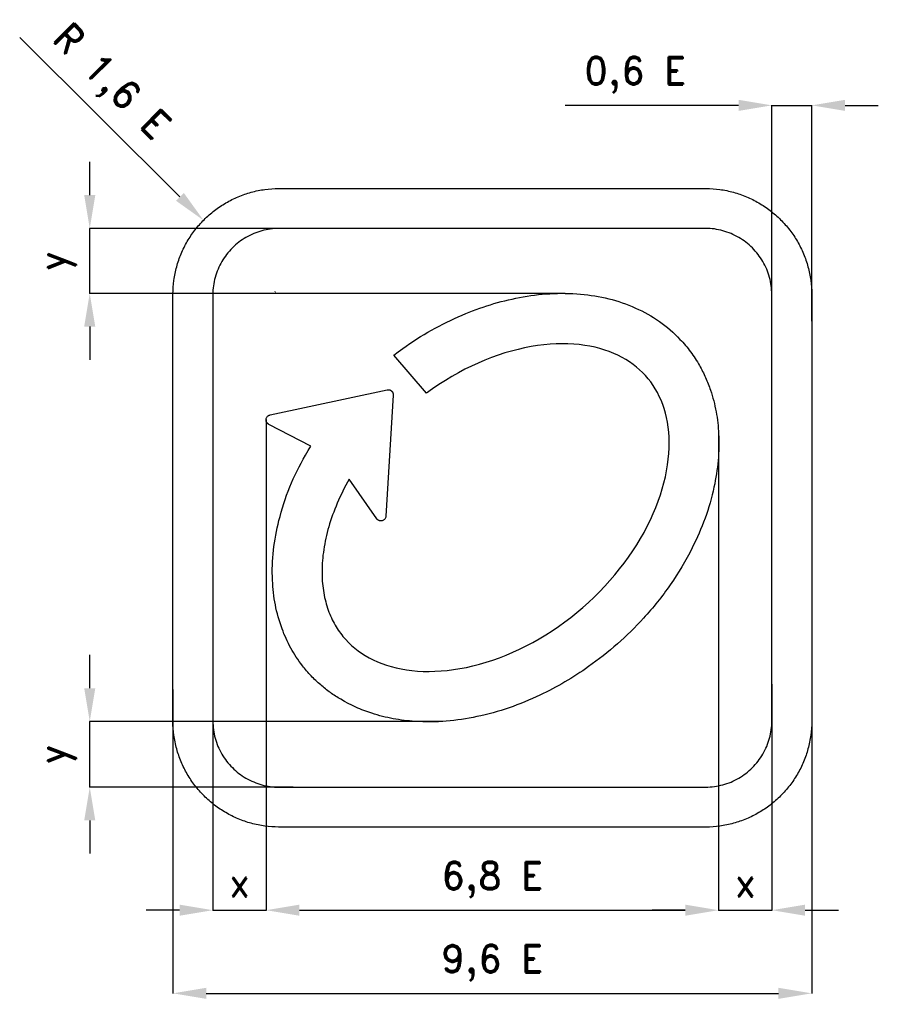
# Model space of a CAD drawing. Header units: millimetres. Extents: x -314 to 953, y 1822 to 3788.
# Tile 1 of 2: x -113 to 661, y 1822 to 2710. Entities that reach past the tile are written whole.
import ezdxf

# ---------------------------------------------------------------- set-up
doc = ezdxf.new("R2010")
doc.units = ezdxf.units.MM
doc.header["$LTSCALE"] = 5
doc.layers.add('Kóty', color=2, linetype='Continuous')
doc.layers.add('Značka', color=7, linetype='Continuous')
doc.styles.get("Standard").update_dxf_attribs({"font": 'romand.shx', "height": 25})
doc.dimstyles.get("Standard").update_dxf_attribs({"dimtxt": 25, "dimasz": 30, "dimexe": 0.18, "dimexo": 0.0625, "dimgap": 12.5, "dimtad": 1, "dimdec": 0, "dimzin": 0, "dimdsep": 46, "dimtxsty": 'Standard', "dimcen": 0.09, "dimadec": 0, "dimazin": 0, "dimtfac": 1, "dimtdec": 0, "dimtofl": 0, "dimtmove": 0, "dimatfit": 3, "dimfxl": 1, "dimtolj": 1, "dimtzin": 0, "dimarcsym": 0})

# ---------------------------------------------------------------- blocks, each defined once
blk = doc.blocks.new('*D8')
at = {"layer": 'Defpoints', "color": 0, "transparency": 16777216}
for p in [(52.38, 2528.75), (117.11, 2464.32)]:
    blk.add_point(p, dxfattribs=at)
at = {"layer": 'Kóty', "color": 0, "lineweight": -2, "transparency": 16777216}
for p, q in [((-113.34, 2693.69), (31.12, 2549.91)), ((117.02, 2464.32), (117.2, 2464.32)), ((117.11, 2464.23), (117.11, 2464.41))]:
    blk.add_line(p, q, dxfattribs=at)
at = {"layer": 'Kóty', "color": 0, "transparency": 16777216}
blk.add_solid([(34.64, 2553.46), (27.59, 2546.37), (52.38, 2528.75)], dxfattribs=at)
at = {"layer": 'Kóty', "color": 0, "transparency": 16777216, "insert": (-32.43, 2651.79), "char_height": 25, "attachment_point": 5, "rotation": 315.13425}
blk.add_mtext('\\A1;R 1,6 E', dxfattribs=at)
blk = doc.blocks.new('*D9')
at = {"layer": 'Defpoints', "color": 0, "transparency": 16777216}
for p in [(564.82, 2632.42), (564.82, 2437.83), (600.82, 2437.83)]:
    blk.add_point(p, dxfattribs=at)
at = {"layer": 'Kóty', "color": 0, "lineweight": -2, "transparency": 16777216}
for p, q in [((534.82, 2632.42), (378.62, 2632.42)), ((564.82, 2437.89), (564.82, 2632.6)), ((600.82, 2437.89), (600.82, 2632.6)), ((630.82, 2632.42), (660.82, 2632.42))]:
    blk.add_line(p, q, dxfattribs=at)
at = {"layer": 'Kóty', "color": 0, "transparency": 16777216}
for points in [[(534.82, 2637.42), (534.82, 2627.42), (564.82, 2632.42)], [(630.82, 2637.42), (630.82, 2627.42), (600.82, 2632.42)]]:
    blk.add_solid(points, dxfattribs=at)
at = {"layer": 'Kóty', "color": 0, "transparency": 16777216, "insert": (441.72, 2659.8), "char_height": 25, "attachment_point": 5}
blk.add_mtext('\\A1;0,6 E', dxfattribs=at)
blk = doc.blocks.new('*D10')
at = {"layer": 'Defpoints', "color": 0, "transparency": 16777216}
for p in [(108.83, 2349.08), (516.82, 2336.05), (516.82, 1906.42)]:
    blk.add_point(p, dxfattribs=at)
at = {"layer": 'Kóty', "color": 0, "lineweight": -2, "transparency": 16777216}
for p, q in [((108.83, 2349.01), (108.83, 1906.24)), ((516.82, 2335.99), (516.82, 1906.24)), ((138.83, 1906.42), (486.82, 1906.42))]:
    blk.add_line(p, q, dxfattribs=at)
at = {"layer": 'Kóty', "color": 0, "transparency": 16777216}
for points in [[(138.83, 1911.42), (138.83, 1901.42), (108.83, 1906.42)], [(486.82, 1911.42), (486.82, 1901.42), (516.82, 1906.42)]]:
    blk.add_solid(points, dxfattribs=at)
at = {"layer": 'Kóty', "color": 0, "transparency": 16777216, "insert": (312.82, 1933.8), "char_height": 25, "attachment_point": 5}
blk.add_mtext('\\A1;6,8 E', dxfattribs=at)
blk = doc.blocks.new('*D11')
at = {"layer": 'Defpoints', "color": 0, "transparency": 16777216}
for p in [(24.82, 2105.6), (600.82, 2105.6), (600.82, 1831.42)]:
    blk.add_point(p, dxfattribs=at)
at = {"layer": 'Kóty', "color": 0, "lineweight": -2, "transparency": 16777216}
for p, q in [((24.82, 2105.53), (24.82, 1831.24)), ((600.82, 2105.53), (600.82, 1831.24)), ((54.82, 1831.42), (570.82, 1831.42))]:
    blk.add_line(p, q, dxfattribs=at)
at = {"layer": 'Kóty', "color": 0, "transparency": 16777216}
for points in [[(54.82, 1836.42), (54.82, 1826.42), (24.82, 1831.42)], [(570.82, 1836.42), (570.82, 1826.42), (600.82, 1831.42)]]:
    blk.add_solid(points, dxfattribs=at)
at = {"layer": 'Kóty', "color": 0, "transparency": 16777216, "insert": (312.82, 1858.8), "char_height": 25, "attachment_point": 5}
blk.add_mtext('\\A1;9,6 E', dxfattribs=at)
blk = doc.blocks.new('*D12')
at = {"layer": 'Defpoints', "color": 0, "transparency": 16777216}
for p in [(-50.18, 2521.42), (125.94, 2521.42), (378.62, 2462.86)]:
    blk.add_point(p, dxfattribs=at)
at = {"layer": 'Kóty', "color": 0, "lineweight": -2, "transparency": 16777216}
for p, q in [((-50.18, 2551.42), (-50.18, 2581.42)), ((125.88, 2521.42), (-50.36, 2521.42)), ((378.56, 2462.86), (-50.36, 2462.86)), ((-50.18, 2432.86), (-50.18, 2402.86))]:
    blk.add_line(p, q, dxfattribs=at)
at = {"layer": 'Kóty', "color": 0, "transparency": 16777216}
for points in [[(-55.18, 2551.42), (-45.18, 2551.42), (-50.18, 2521.42)], [(-55.18, 2432.86), (-45.18, 2432.86), (-50.18, 2462.86)]]:
    blk.add_solid(points, dxfattribs=at)
at = {"layer": 'Kóty', "color": 0, "transparency": 16777216, "insert": (-79.35, 2492.14), "char_height": 25, "attachment_point": 5, "rotation": 90}
blk.add_mtext('\\A1;y', dxfattribs=at)
blk = doc.blocks.new('*D13')
at = {"layer": 'Defpoints', "color": 0, "transparency": 16777216}
for p in [(-50.18, 2076.67), (268.23, 2076.67), (133.39, 2017.42)]:
    blk.add_point(p, dxfattribs=at)
at = {"layer": 'Kóty', "color": 0, "lineweight": -2, "transparency": 16777216}
for p, q in [((-50.18, 2106.67), (-50.18, 2136.67)), ((268.17, 2076.67), (-50.36, 2076.67)), ((133.32, 2017.42), (-50.36, 2017.42)), ((-50.18, 1987.42), (-50.18, 1957.42))]:
    blk.add_line(p, q, dxfattribs=at)
at = {"layer": 'Kóty', "color": 0, "transparency": 16777216}
for points in [[(-55.18, 2106.67), (-45.18, 2106.67), (-50.18, 2076.67)], [(-55.18, 1987.42), (-45.18, 1987.42), (-50.18, 2017.42)]]:
    blk.add_solid(points, dxfattribs=at)
at = {"layer": 'Kóty', "color": 0, "transparency": 16777216, "insert": (-79.35, 2047.04), "char_height": 25, "attachment_point": 5, "rotation": 90}
blk.add_mtext('\\A1;y', dxfattribs=at)
blk = doc.blocks.new('*D14')
at = {"layer": 'Defpoints', "color": 0, "transparency": 16777216}
for p in [(60.82, 2120.49), (108.83, 2120.49), (108.83, 1906.42)]:
    blk.add_point(p, dxfattribs=at)
at = {"layer": 'Kóty', "color": 0, "lineweight": -2, "transparency": 16777216}
for p, q in [((60.82, 2120.43), (60.82, 1906.24)), ((108.83, 2120.43), (108.83, 1906.24)), ((30.82, 1906.42), (0.82, 1906.42)), ((138.83, 1906.42), (168.83, 1906.42))]:
    blk.add_line(p, q, dxfattribs=at)
at = {"layer": 'Kóty', "color": 0, "transparency": 16777216}
for points in [[(30.82, 1911.42), (30.82, 1901.42), (60.82, 1906.42)], [(138.83, 1911.42), (138.83, 1901.42), (108.83, 1906.42)]]:
    blk.add_solid(points, dxfattribs=at)
at = {"layer": 'Kóty', "color": 0, "transparency": 16777216, "insert": (84.82, 1931.42), "char_height": 25, "attachment_point": 5}
blk.add_mtext('\\A1;x', dxfattribs=at)
blk = doc.blocks.new('*D15')
at = {"layer": 'Defpoints', "color": 0, "transparency": 16777216}
for p in [(516.82, 2110.28), (564.82, 2110.28), (564.82, 1906.42)]:
    blk.add_point(p, dxfattribs=at)
at = {"layer": 'Kóty', "color": 0, "lineweight": -2, "transparency": 16777216}
for p, q in [((516.82, 2110.21), (516.82, 1906.24)), ((564.82, 2110.21), (564.82, 1906.24)), ((486.82, 1906.42), (456.82, 1906.42)), ((594.82, 1906.42), (624.82, 1906.42))]:
    blk.add_line(p, q, dxfattribs=at)
at = {"layer": 'Kóty', "color": 0, "transparency": 16777216}
for points in [[(486.82, 1911.42), (486.82, 1901.42), (516.82, 1906.42)], [(594.82, 1911.42), (594.82, 1901.42), (564.82, 1906.42)]]:
    blk.add_solid(points, dxfattribs=at)
at = {"layer": 'Kóty', "color": 0, "transparency": 16777216, "insert": (540.82, 1931.42), "char_height": 25, "attachment_point": 5}
blk.add_mtext('\\A1;x', dxfattribs=at)

msp = doc.modelspace()

# ---------------------------------------------------------------- linework, layer by layer
at = {"layer": 'Kóty'}
for points in [[(564.82, 2632.42), (600.82, 2632.42)], [(-50.18, 2462.86), (-50.18, 2521.42)], [(-50.18, 2017.42), (-50.18, 2076.67)], [(60.82, 1906.42), (108.83, 1906.42)], [(516.82, 1906.42), (564.82, 1906.42)]]:
    msp.add_lwpolyline(points, dxfattribs=at)
at = {"layer": 'Značka', "color": 3}
for points in [[(120.82, 1981.42), (120.44, 1981.42), (120.06, 1981.43, -0.032183), (107.67, 1982.29, -0.035441), (95.48, 1984.82, -0.036269), (83.7, 1988.81, -0.034418), (72.6, 1994.41, -0.033723), (62.25, 2001.31, -0.034082), (52.93, 2009.54, -0.034205), (44.69, 2018.86, -0.03423), (37.8, 2029.21, -0.034044), (32.24, 2040.32, -0.03341), (28.22, 2052.09, -0.034127), (25.65, 2064.28, -0.036744), (24.82, 2076.67), (24.82, 2077.05), (24.82, 2077.42), (24.82, 2461.42), (24.82, 2461.8), (24.82, 2462.17, -0.032179), (25.69, 2474.57, -0.035443), (28.22, 2486.75, -0.036266), (32.2, 2498.53, -0.03442), (37.8, 2509.64, -0.03372), (44.7, 2519.98, -0.034079), (52.93, 2529.3, -0.034216), (62.25, 2537.54, -0.034236), (72.6, 2544.43, -0.034045), (83.71, 2549.99, -0.033402), (95.48, 2554.02, -0.034122), (107.67, 2556.59, -0.036743), (120.06, 2557.42), (120.44, 2557.42), (120.82, 2557.42), (504.82, 2557.42), (505.19, 2557.42), (505.57, 2557.42, -0.032174), (517.97, 2556.55, -0.035446), (530.15, 2554.02, -0.03627), (541.93, 2550.03, -0.034433), (553.03, 2544.43, -0.033732), (563.38, 2537.53, -0.034093), (572.7, 2529.3, -0.034211), (580.94, 2519.99, -0.03423), (587.83, 2509.64, -0.034042), (593.39, 2498.53, -0.03342), (597.41, 2486.75, -0.034129), (599.99, 2474.56, -0.036747), (600.81, 2462.17), (600.81, 2461.8), (600.82, 2461.42), (600.82, 2077.42), (600.81, 2077.05), (600.81, 2076.67, -0.032183), (599.94, 2064.27, -0.035441), (597.41, 2052.09, -0.03627), (593.43, 2040.31, -0.03442), (587.83, 2029.21, -0.033728), (580.93, 2018.86, -0.034082), (572.7, 2009.54, -0.034208), (563.38, 2001.3, -0.034233), (553.03, 1994.41, -0.034047), (541.92, 1988.85, -0.033415), (530.15, 1984.82, -0.034132), (517.96, 1982.25, -0.036748), (505.57, 1981.43), (505.19, 1981.42), (504.82, 1981.42), (120.82, 1981.42)], [(120.82, 1981.42), (120.44, 1981.42), (120.06, 1981.43, -0.032183), (107.67, 1982.29, -0.035441), (95.48, 1984.82, -0.036269), (83.7, 1988.81, -0.034418), (72.6, 1994.41, -0.033723), (62.25, 2001.31, -0.034082), (52.93, 2009.54, -0.034205), (44.69, 2018.86, -0.03423), (37.8, 2029.21, -0.034044), (32.24, 2040.32, -0.03341), (28.22, 2052.09, -0.034127), (25.65, 2064.28, -0.036744), (24.82, 2076.67), (24.82, 2077.05), (24.82, 2077.42), (24.82, 2461.42), (24.82, 2461.8), (24.82, 2462.17, -0.032179), (25.69, 2474.57, -0.035443), (28.22, 2486.75, -0.036266), (32.2, 2498.53, -0.03442), (37.8, 2509.64, -0.03372), (44.7, 2519.98, -0.034079), (52.93, 2529.3, -0.034216), (62.25, 2537.54, -0.034236), (72.6, 2544.43, -0.034045), (83.71, 2549.99, -0.033402), (95.48, 2554.02, -0.034122), (107.67, 2556.59, -0.036743), (120.06, 2557.42), (120.44, 2557.42), (120.82, 2557.42), (504.82, 2557.42), (505.19, 2557.42), (505.57, 2557.42, -0.032174), (517.97, 2556.55, -0.035446), (530.15, 2554.02, -0.03627), (541.93, 2550.03, -0.034433), (553.03, 2544.43, -0.033732), (563.38, 2537.53, -0.034093), (572.7, 2529.3, -0.034211), (580.94, 2519.99, -0.03423), (587.83, 2509.64, -0.034042), (593.39, 2498.53, -0.03342), (597.41, 2486.75, -0.034129), (599.99, 2474.56, -0.036747), (600.81, 2462.17), (600.81, 2461.8), (600.82, 2461.42), (600.82, 2077.42), (600.81, 2077.05), (600.81, 2076.67, -0.032183), (599.94, 2064.27, -0.035441), (597.41, 2052.09, -0.03627), (593.43, 2040.31, -0.03442), (587.83, 2029.21, -0.033728), (580.93, 2018.86, -0.034082), (572.7, 2009.54, -0.034208), (563.38, 2001.3, -0.034233), (553.03, 1994.41, -0.034047), (541.92, 1988.85, -0.033415), (530.15, 1984.82, -0.034132), (517.96, 1982.25, -0.036748), (505.57, 1981.43), (505.19, 1981.42), (504.82, 1981.42), (120.82, 1981.42)], [(120.82, 2017.42), (504.82, 2017.42), (505.05, 2017.42), (505.29, 2017.42, 0.032179), (513.03, 2017.97, 0.035449), (520.65, 2019.55, 0.036267), (528.01, 2022.04, 0.034421), (534.95, 2025.54, 0.033726), (541.42, 2029.85, 0.034082), (547.24, 2035, 0.034203), (552.39, 2040.82, 0.034226), (556.7, 2047.29, 0.034049), (560.17, 2054.23, 0.033417), (562.69, 2061.59, 0.034126), (564.3, 2069.21, 0.036741), (564.81, 2076.95), (564.81, 2077.19), (564.82, 2077.42), (564.82, 2461.42), (564.81, 2461.66), (564.81, 2461.89, 0.03218), (564.27, 2469.64, 0.035452), (562.69, 2477.25, 0.036272), (560.2, 2484.62, 0.03441), (556.7, 2491.56, 0.033714), (552.39, 2498.02, 0.034082), (547.24, 2503.85, 0.034209), (541.42, 2509, 0.034232), (534.95, 2513.3, 0.034027), (528.01, 2516.78, 0.033418), (520.65, 2519.29, 0.034111), (513.03, 2520.9, 0.036749), (505.29, 2521.42), (505.05, 2521.42), (504.82, 2521.42), (120.82, 2521.42), (120.58, 2521.42), (120.34, 2521.42, 0.032179), (112.6, 2520.88, 0.035457), (104.98, 2519.29, 0.036265), (97.62, 2516.8, 0.034423), (90.68, 2513.3, 0.033732), (84.21, 2508.99, 0.034078), (78.39, 2503.85, 0.034204), (73.24, 2498.02, 0.034213), (68.93, 2491.56, 0.034036), (65.46, 2484.61, 0.03341), (62.94, 2477.25, 0.034124), (61.33, 2469.64, 0.036744), (60.82, 2461.89), (60.82, 2461.66), (60.82, 2461.42), (60.82, 2077.42), (60.82, 2077.19), (60.82, 2076.95, 0.032177), (61.36, 2069.2, 0.035441), (62.94, 2061.59, 0.036269), (65.43, 2054.23, 0.034423), (68.93, 2047.29, 0.033723), (73.24, 2040.82, 0.034083), (78.39, 2035, 0.034203), (84.21, 2029.85, 0.034223), (90.68, 2025.54, 0.034048), (97.62, 2022.06, 0.033416), (104.98, 2019.55, 0.034129), (112.6, 2017.94, 0.036741), (120.34, 2017.42), (120.58, 2017.42), (120.82, 2017.42)], [(111.27, 2344.66), (111.22, 2344.68), (111.17, 2344.71), (111.06, 2344.77), (110.95, 2344.84), (110.94, 2344.84), (110.94, 2344.85), (110.89, 2344.87), (110.85, 2344.9), (110.81, 2344.93), (110.77, 2344.95), (110.73, 2344.99), (110.68, 2345.02), (110.63, 2345.06), (110.58, 2345.09), (110.54, 2345.13), (110.49, 2345.17), (110.48, 2345.18), (110.47, 2345.18), (110.47, 2345.19), (110.46, 2345.19), (110.42, 2345.22), (110.38, 2345.26), (110.35, 2345.29), (110.31, 2345.32), (110.27, 2345.36), (110.23, 2345.4), (110.18, 2345.44), (110.14, 2345.48), (110.1, 2345.53), (110.06, 2345.57), (110.05, 2345.58), (110.04, 2345.59), (110.04, 2345.59), (110.03, 2345.6), (110, 2345.64), (109.96, 2345.67), (109.93, 2345.71), (109.9, 2345.75), (109.86, 2345.79), (109.83, 2345.84), (109.79, 2345.88), (109.75, 2345.93), (109.72, 2345.98), (109.68, 2346.03), (109.67, 2346.04), (109.67, 2346.04), (109.66, 2346.05), (109.66, 2346.06), (109.63, 2346.1), (109.6, 2346.14), (109.57, 2346.18), (109.55, 2346.22), (109.52, 2346.27), (109.49, 2346.32), (109.46, 2346.37), (109.43, 2346.42), (109.4, 2346.48), (109.37, 2346.53), (109.36, 2346.54), (109.36, 2346.55), (109.35, 2346.55), (109.35, 2346.56), (109.33, 2346.61), (109.3, 2346.65), (109.28, 2346.69), (109.26, 2346.74), (109.24, 2346.79), (109.21, 2346.84), (109.19, 2346.9), (109.17, 2346.95), (109.14, 2347.01), (109.12, 2347.07), (109.12, 2347.08), (109.11, 2347.08), (109.11, 2347.09), (109.11, 2347.1), (109.09, 2347.15), (109.07, 2347.2), (109.06, 2347.24), (109.04, 2347.29), (109.02, 2347.34), (109.01, 2347.4), (108.99, 2347.46), (108.97, 2347.52), (108.96, 2347.58), (108.94, 2347.64), (108.94, 2347.65), (108.94, 2347.65), (108.94, 2347.66), (108.94, 2347.67), (108.92, 2347.72), (108.91, 2347.77), (108.9, 2347.82), (108.89, 2347.86), (108.88, 2347.92), (108.87, 2347.98), (108.86, 2348.04), (108.86, 2348.1), (108.85, 2348.16), (108.84, 2348.22), (108.84, 2348.23), (108.84, 2348.24), (108.84, 2348.25), (108.84, 2348.26), (108.83, 2348.31), (108.83, 2348.36), (108.82, 2348.4), (108.82, 2348.45), (108.82, 2348.51), (108.82, 2348.57), (108.82, 2348.63), (108.82, 2348.69), (108.82, 2348.75), (108.82, 2348.81), (108.82, 2348.82), (108.82, 2348.83), (108.82, 2348.84), (108.82, 2348.85), (108.82, 2348.9), (108.82, 2348.95), (108.82, 2349), (108.83, 2349.05), (108.83, 2349.11), (108.84, 2349.16), (108.84, 2349.22), (108.85, 2349.28), (108.86, 2349.34), (108.87, 2349.41), (108.87, 2349.41), (108.87, 2349.42), (108.87, 2349.43), (108.87, 2349.44), (108.88, 2349.49), (108.89, 2349.54), (108.9, 2349.59), (108.91, 2349.64), (108.92, 2349.69), (108.93, 2349.75), (108.95, 2349.81), (108.96, 2349.87), (108.98, 2349.93), (109, 2349.99), (109, 2350), (109, 2350), (109.2, 2350.56), (109.48, 2351.09), (109.82, 2351.57), (110.22, 2352.01), (110.67, 2352.39), (111.16, 2352.7), (111.17, 2352.71), (111.18, 2352.71), (111.22, 2352.74), (111.27, 2352.76), (111.31, 2352.78), (111.35, 2352.8), (111.4, 2352.83), (111.45, 2352.85), (111.51, 2352.88), (111.56, 2352.9), (111.62, 2352.92), (111.67, 2352.95), (111.68, 2352.95), (111.69, 2352.95), (111.7, 2352.96), (111.71, 2352.96), (111.75, 2352.98), (111.8, 2352.99), (111.85, 2353.01), (111.89, 2353.02), (111.95, 2353.04), (112, 2353.06), (112.06, 2353.08), (112.12, 2353.09), (112.18, 2353.11), (112.24, 2353.12), (112.25, 2353.12), (112.25, 2353.13), (112.31, 2353.14), (112.37, 2353.16), (218.01, 2375.86), (218.06, 2375.86), (218.11, 2375.88), (218.6, 2375.94), (218.6, 2375.94), (218.61, 2375.94), (218.65, 2375.94), (218.69, 2375.95), (218.73, 2375.95), (218.77, 2375.95), (218.82, 2375.95), (218.87, 2375.95), (218.92, 2375.96), (218.97, 2375.96), (219.02, 2375.95), (219.07, 2375.95), (219.08, 2375.95), (219.09, 2375.95), (219.1, 2375.95), (219.1, 2375.95), (219.15, 2375.95), (219.2, 2375.95), (219.25, 2375.94), (219.3, 2375.94), (219.36, 2375.94), (219.41, 2375.93), (219.47, 2375.92), (219.53, 2375.91), (219.59, 2375.91), (219.65, 2375.89), (219.66, 2375.89), (219.67, 2375.89), (219.68, 2375.89), (219.69, 2375.89), (219.74, 2375.88), (219.79, 2375.87), (219.83, 2375.86), (219.88, 2375.85), (219.93, 2375.84), (219.99, 2375.82), (220.05, 2375.81), (220.1, 2375.79), (220.16, 2375.78), (220.22, 2375.76), (220.23, 2375.76), (220.24, 2375.75), (220.25, 2375.75), (220.26, 2375.75), (220.3, 2375.73), (220.35, 2375.72), (220.4, 2375.7), (220.44, 2375.69), (220.5, 2375.67), (220.55, 2375.65), (220.61, 2375.63), (220.66, 2375.61), (220.72, 2375.58), (220.77, 2375.56), (220.78, 2375.55), (220.79, 2375.55), (220.8, 2375.55), (220.81, 2375.54), (220.85, 2375.52), (220.9, 2375.5), (220.94, 2375.48), (220.98, 2375.46), (221.03, 2375.43), (221.08, 2375.4), (221.13, 2375.37), (221.18, 2375.34), (221.24, 2375.31), (221.29, 2375.28), (221.3, 2375.27), (221.3, 2375.27), (221.31, 2375.26), (221.32, 2375.26), (221.36, 2375.23), (221.4, 2375.2), (221.44, 2375.18), (221.48, 2375.15), (221.53, 2375.12), (221.58, 2375.08), (221.63, 2375.05), (221.67, 2375.01), (221.72, 2374.97), (221.77, 2374.93), (221.78, 2374.93), (221.78, 2374.92), (221.79, 2374.91), (221.8, 2374.91), (221.84, 2374.88), (221.87, 2374.84), (221.91, 2374.81), (221.94, 2374.78), (221.99, 2374.74), (222.03, 2374.7), (222.07, 2374.66), (222.11, 2374.62), (222.15, 2374.57), (222.2, 2374.53), (222.2, 2374.52), (222.21, 2374.51), (222.21, 2374.51), (222.22, 2374.5), (222.25, 2374.46), (222.29, 2374.43), (222.32, 2374.39), (222.35, 2374.35), (222.39, 2374.31), (222.42, 2374.26), (222.46, 2374.22), (222.49, 2374.17), (222.53, 2374.12), (222.57, 2374.07), (222.57, 2374.06), (222.58, 2374.05), (222.58, 2374.05), (222.59, 2374.04), (222.62, 2374), (222.64, 2373.96), (222.67, 2373.92), (222.7, 2373.88), (222.73, 2373.83), (222.76, 2373.77), (222.79, 2373.72), (222.82, 2373.67), (222.85, 2373.62), (222.88, 2373.56), (222.88, 2373.55), (222.88, 2373.55), (222.89, 2373.54), (222.89, 2373.53), (222.92, 2373.49), (222.94, 2373.44), (222.96, 2373.4), (222.98, 2373.35), (223, 2373.3), (223.03, 2373.25), (223.05, 2373.19), (223.08, 2373.14), (223.1, 2373.08), (223.12, 2373.02), (223.12, 2373.01), (223.13, 2373), (223.13, 2373), (223.13, 2372.99), (223.15, 2372.94), (223.17, 2372.89), (223.18, 2372.85), (223.2, 2372.8), (223.21, 2372.75), (223.23, 2372.69), (223.25, 2372.63), (223.26, 2372.58), (223.28, 2372.52), (223.29, 2372.46), (223.29, 2372.45), (223.29, 2372.44), (223.3, 2372.43), (223.3, 2372.42), (223.31, 2372.37), (223.32, 2372.32), (223.33, 2372.27), (223.34, 2372.23), (223.35, 2372.17), (223.36, 2372.11), (223.37, 2372.05), (223.38, 2371.99), (223.38, 2371.93), (223.39, 2371.87), (223.39, 2371.86), (223.39, 2371.85), (223.39, 2371.84), (223.4, 2371.83), (223.4, 2371.78), (223.4, 2371.73), (223.41, 2371.68), (223.41, 2371.64), (223.41, 2371.58), (223.41, 2371.52), (223.41, 2371.46), (223.41, 2371.4), (223.41, 2371.34, -0.003899), (223.41, 2371.27), (223.41, 2371.26), (223.41, 2371.25), (223.41, 2371.19), (223.4, 2371.14), (216.83, 2261.8), (216.83, 2261.74), (216.82, 2261.69), (216.81, 2261.56), (216.79, 2261.43), (216.68, 2260.85), (216.48, 2260.28), (216.22, 2259.76), (215.88, 2259.27), (215.49, 2258.83), (215.04, 2258.44), (214.56, 2258.11), (214.03, 2257.86), (213.47, 2257.67), (212.9, 2257.56), (212.31, 2257.53), (211.73, 2257.58), (211.72, 2257.58), (211.71, 2257.58), (211.66, 2257.59), (211.61, 2257.59), (211.56, 2257.6), (211.52, 2257.61), (211.46, 2257.62), (211.4, 2257.63), (211.35, 2257.65), (211.29, 2257.66), (211.23, 2257.67), (211.17, 2257.69), (211.16, 2257.69), (211.15, 2257.7), (211.15, 2257.7), (211.14, 2257.7), (211.09, 2257.71), (211.04, 2257.73), (211, 2257.74), (210.95, 2257.76), (210.9, 2257.78), (210.84, 2257.8), (210.79, 2257.82), (210.73, 2257.84), (210.67, 2257.86), (210.62, 2257.89), (210.61, 2257.89), (210.6, 2257.9), (210.59, 2257.9), (210.58, 2257.9), (210.54, 2257.92), (210.49, 2257.94), (210.45, 2257.96), (210.41, 2257.98), (210.35, 2258.01), (210.3, 2258.04), (210.25, 2258.07), (210.2, 2258.09), (210.15, 2258.13), (210.09, 2258.16), (210.08, 2258.16), (210.08, 2258.17), (210.07, 2258.17), (210.06, 2258.18), (210.02, 2258.2), (209.98, 2258.23), (209.94, 2258.25), (209.9, 2258.28), (209.85, 2258.31), (209.8, 2258.35), (209.75, 2258.38), (209.71, 2258.42), (209.66, 2258.45), (209.61, 2258.49), (209.6, 2258.5), (209.6, 2258.5), (209.59, 2258.51), (209.58, 2258.51), (209.54, 2258.55), (209.5, 2258.58), (209.47, 2258.61), (209.43, 2258.64), (209.39, 2258.68), (209.34, 2258.72), (209.3, 2258.76), (209.26, 2258.8), (209.21, 2258.84), (209.17, 2258.88), (209.16, 2258.89), (209.15, 2258.9), (209.15, 2258.9), (209.14, 2258.91), (209.11, 2258.95), (209.07, 2258.98), (209.04, 2259.02), (209.01, 2259.05), (208.97, 2259.1), (208.94, 2259.14), (208.9, 2259.19), (208.86, 2259.24), (208.83, 2259.29), (208.79, 2259.34), (208.79, 2259.34), (208.78, 2259.35), (208.75, 2259.4), (208.71, 2259.45), (183.72, 2295.2), (182.22, 2292.51), (180.77, 2289.83), (179.35, 2287.13), (177.99, 2284.44), (176.67, 2281.75), (175.41, 2279.05), (174.18, 2276.36), (173.01, 2273.66), (171.88, 2270.97), (170.8, 2268.28), (169.78, 2265.6), (168.79, 2262.93), (167.86, 2260.26), (166.98, 2257.6), (166.14, 2254.95), (165.36, 2252.31), (164.62, 2249.68), (163.93, 2247.07), (163.28, 2244.47), (162.69, 2241.88), (162.15, 2239.31), (161.65, 2236.76), (161.2, 2234.23), (160.8, 2231.71), (160.44, 2229.21), (160.13, 2226.74), (159.87, 2224.28), (159.66, 2221.85), (159.48, 2219.45), (159.36, 2217.06), (159.28, 2214.7), (159.24, 2212.37), (159.25, 2210.07), (159.3, 2207.79), (159.39, 2205.53), (159.53, 2203.31), (159.7, 2201.12), (159.92, 2198.95), (160.18, 2196.82), (160.48, 2194.71), (160.81, 2192.64), (161.19, 2190.59), (161.6, 2188.58), (162.05, 2186.6), (162.54, 2184.65), (163.06, 2182.73), (163.62, 2180.84), (164.21, 2178.98), (164.84, 2177.16), (165.5, 2175.36), (166.19, 2173.6), (166.92, 2171.86), (167.68, 2170.16), (168.48, 2168.49), (169.3, 2166.85), (170.16, 2165.24), (171.05, 2163.65), (171.97, 2162.1), (172.92, 2160.57), (173.91, 2159.08), (174.92, 2157.61), (175.97, 2156.17), (177.05, 2154.76), (178.16, 2153.37), (180.59, 2150.56), (183.16, 2147.86), (185.87, 2145.28), (188.74, 2142.81), (191.75, 2140.46), (194.92, 2138.22), (198.25, 2136.11), (201.73, 2134.12), (205.38, 2132.25), (209.18, 2130.52), (213.15, 2128.93), (217.28, 2127.48), (221.57, 2126.18), (226.01, 2125.04), (230.61, 2124.06), (235.36, 2123.25), (240.25, 2122.61), (245.27, 2122.15), (250.43, 2121.88), (255.71, 2121.8), (261.1, 2121.91), (266.6, 2122.22), (272.2, 2122.73), (277.89, 2123.44), (283.65, 2124.36), (289.48, 2125.48), (295.37, 2126.81), (301.31, 2128.35), (307.28, 2130.1), (313.28, 2132.05), (319.3, 2134.21), (325.32, 2136.57), (331.34, 2139.13), (337.34, 2141.89), (343.32, 2144.85), (349.26, 2147.99), (355.15, 2151.32), (360.99, 2154.83), (366.77, 2158.52), (372.47, 2162.38), (378.08, 2166.4), (383.6, 2170.59), (389.01, 2174.92), (394.32, 2179.4), (399.5, 2184.02), (404.55, 2188.77), (409.47, 2193.65), (414.24, 2198.63), (418.86, 2203.73), (423.32, 2208.92), (427.62, 2214.2), (431.74, 2219.56), (435.68, 2224.99), (439.44, 2230.47), (443.01, 2236.02), (446.39, 2241.6), (449.57, 2247.21), (452.55, 2252.84), (455.32, 2258.49), (457.89, 2264.13), (460.24, 2269.76), (462.39, 2275.38), (464.32, 2280.96), (466.04, 2286.5), (467.54, 2291.99), (468.83, 2297.42), (469.92, 2302.78), (470.79, 2308.07), (471.46, 2313.26), (471.92, 2318.35), (472.19, 2323.35), (472.26, 2328.23), (472.14, 2332.99), (471.83, 2337.63), (471.35, 2342.14), (470.69, 2346.52), (469.86, 2350.77), (468.87, 2354.88), (467.72, 2358.85), (466.42, 2362.69), (464.97, 2366.39), (463.38, 2369.95), (461.65, 2373.38), (459.77, 2376.69), (457.76, 2379.86), (455.61, 2382.92), (453.32, 2385.85), (450.88, 2388.66), (448.31, 2391.36), (445.59, 2393.94), (442.73, 2396.41), (439.71, 2398.75), (436.54, 2400.99), (433.21, 2403.1), (429.73, 2405.09), (426.08, 2406.95), (422.27, 2408.68), (418.3, 2410.27), (414.17, 2411.72), (409.88, 2413.01), (405.43, 2414.16), (400.83, 2415.13), (396.09, 2415.94), (391.19, 2416.58), (386.17, 2417.04), (381.01, 2417.31), (375.73, 2417.39), (370.33, 2417.27), (364.83, 2416.96), (359.23, 2416.45), (353.55, 2415.73), (347.78, 2414.81), (341.95, 2413.69), (336.06, 2412.35), (330.13, 2410.81), (324.15, 2409.06), (318.15, 2407.11), (312.13, 2404.95), (306.11, 2402.59), (300.09, 2400.02), (294.09, 2397.26), (288.11, 2394.31), (282.17, 2391.16), (276.28, 2387.83), (270.44, 2384.31), (264.67, 2380.62), (258.97, 2376.76), (253.36, 2372.73), (223.93, 2407.14), (228.01, 2410.15), (232.11, 2413.13, -0.026815), (258.04, 2429.67, -0.029819), (285.68, 2443.19, -0.028288), (311.03, 2452.61, -0.029683), (337.3, 2459.05, -0.03349), (364.77, 2462.56, -0.038726), (392.45, 2462.09, -0.040907), (417.71, 2458.02, -0.0471), (441.87, 2449.59, -0.049418), (463.4, 2437.53, -0.053291), (482, 2421.37, -0.03282), (491.52, 2410.12, -0.031508), (499.52, 2397.75, -0.025199), (505.05, 2386.86, -0.024217), (509.48, 2375.48, -0.037354), (514.56, 2356.04, -0.034389), (516.82, 2336.05, -0.037409), (516.41, 2311.92, -0.032618), (512.64, 2288.07, -0.034903), (504.62, 2260, -0.031154), (492.96, 2233.21, -0.037351), (473.3, 2200, -0.034582), (449.07, 2169.93, -0.028708), (425.53, 2146.58, -0.028811), (399.5, 2126.11, -0.022406), (378.19, 2112.29, -0.022893), (355.71, 2100.47, -0.028897), (327.9, 2089.04, -0.032129), (298.88, 2081.08, -0.033829), (271.15, 2076.88, -0.039106), (243.13, 2076.76, -0.030867), (223.42, 2079.14, -0.033755), (204.21, 2084.03, -0.014668), (196.89, 2086.58, -0.016359), (189.74, 2089.58), (186.25, 2091.22), (182.78, 2092.93), (179.43, 2094.76), (176.1, 2096.64, -0.02368), (166.77, 2102.69, -0.024143), (158.05, 2109.6, -0.026263), (149.37, 2117.85, -0.026171), (141.59, 2126.97, -0.040573), (131.1, 2142.88, -0.039313), (123.25, 2160.27, -0.043194), (117.17, 2181.81, -0.038294), (114.65, 2204.05, -0.040962), (115.48, 2231.14, -0.035091), (120.41, 2257.83, -0.037269), (130.2, 2288.2, -0.036285), (144.3, 2316.74), (146.75, 2320.96), (149.24, 2325.15), (111.27, 2344.66)]]:
    msp.add_lwpolyline(points, format="xyb", dxfattribs=at)

# ---------------------------------------------------------------- dimensions: what is measured, and where the dimension line sits
at = {"layer": 'Kóty'}
dim = msp.add_radius_dim(center=(117.11, 2464.32), mpoint=(52.38, 2528.75), text='R 1,6 E', dimstyle='Standard', dxfattribs=at)
dim.commit()
dim.dimension.update_dxf_attribs({"geometry": '*D8', "text_midpoint": (-32.43, 2651.79)})
dim = msp.add_aligned_dim(p1=(600.82, 2437.83), p2=(564.82, 2437.83), distance=-194.59, text='0,6 E', dimstyle='Standard', dxfattribs=at)
dim.commit()
dim.dimension.update_dxf_attribs({"geometry": '*D9', "text_midpoint": (441.72, 2659.8)})
for base, p1, p2, picture, middle in [((-50.18, 2521.42), (378.62, 2462.86), (125.94, 2521.42), '*D12', (-79.35, 2492.14)), ((-50.18, 2076.67), (133.39, 2017.42), (268.23, 2076.67), '*D13', (-79.35, 2047.04))]:
    dim = msp.add_linear_dim(base=base, p1=p1, p2=p2, angle=90, text='y', dimstyle='Standard', dxfattribs=at)
    dim.commit()
    dim.dimension.update_dxf_attribs({"geometry": picture, "text_midpoint": middle})
for base, p1, p2, text, picture, middle in [((516.82, 1906.42), (108.83, 2349.08), (516.82, 2336.05), '6,8 E', '*D10', (312.82, 1933.8)), ((108.83, 1906.42), (60.82, 2120.49), (108.83, 2120.49), 'x', '*D14', (84.82, 1931.42)), ((600.82, 1831.42), (24.82, 2105.6), (600.82, 2105.6), '9,6 E', '*D11', (312.82, 1858.8)), ((564.82, 1906.42), (516.82, 2110.28), (564.82, 2110.28), 'x', '*D15', (540.82, 1931.42))]:
    dim = msp.add_linear_dim(base=base, p1=p1, p2=p2, text=text, dimstyle='Standard', dxfattribs=at)
    dim.commit()
    dim.dimension.update_dxf_attribs({"geometry": picture, "text_midpoint": middle})

doc.saveas('drawing.dxf')
